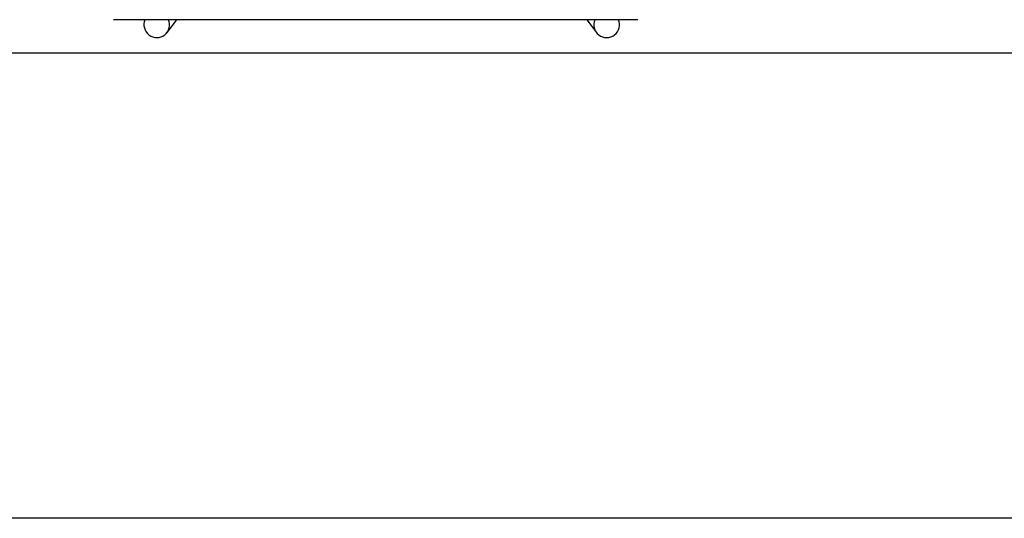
# Model space of a CAD drawing. Header units: metres. Extents: x -1 to 438, y -6 to 53.
# Tile 109 of 149: x 419.347 to 420.112, y 12.888 to 13.276. Entities that reach past the tile are written whole.
import ezdxf

# ---------------------------------------------------------------- set-up
doc = ezdxf.new("R2010")
doc.units = ezdxf.units.M
doc.linetypes.add('CONTINUA', pattern=[0])
doc.layers.add('PA MOBLES ACTUAL', color=7, linetype='CONTINUA', lineweight=25)
doc.layers.add('PA MURS ACTUAL', color=7, linetype='CONTINUA', lineweight=25)

msp = doc.modelspace()

# ---------------------------------------------------------------- linework, layer by layer
at = {"layer": 'PA MOBLES ACTUAL', "color": 180, "transparency": 33554687}
for p, q in [((419.82729, 13.27573), (419.42037, 13.27573)), ((419.46181, 13.26578), (419.46937, 13.27573)), ((419.78767, 13.27573), (419.79523, 13.26578))]:
    msp.add_line(p, q, dxfattribs=at)
for centre, major_axis, start_param, end_param in [((419.45385, 13.27183), (-0.00796, 0.00605), 0.250094, 4.196569), ((419.80319, 13.27183), (0.00796, 0.00605), 2.086617, 6.033091)]:
    msp.add_ellipse(centre, major_axis=major_axis, ratio=0.993992, start_param=start_param, end_param=end_param, dxfattribs=at)
at = {"layer": 'PA MURS ACTUAL', "transparency": 33554687}
for p, q in [((421.24193, 13.24959), (398.07444, 13.24959)), ((424.30043, 12.88836), (391.14364, 12.88836))]:
    msp.add_line(p, q, dxfattribs=at)

doc.saveas('drawing.dxf')
